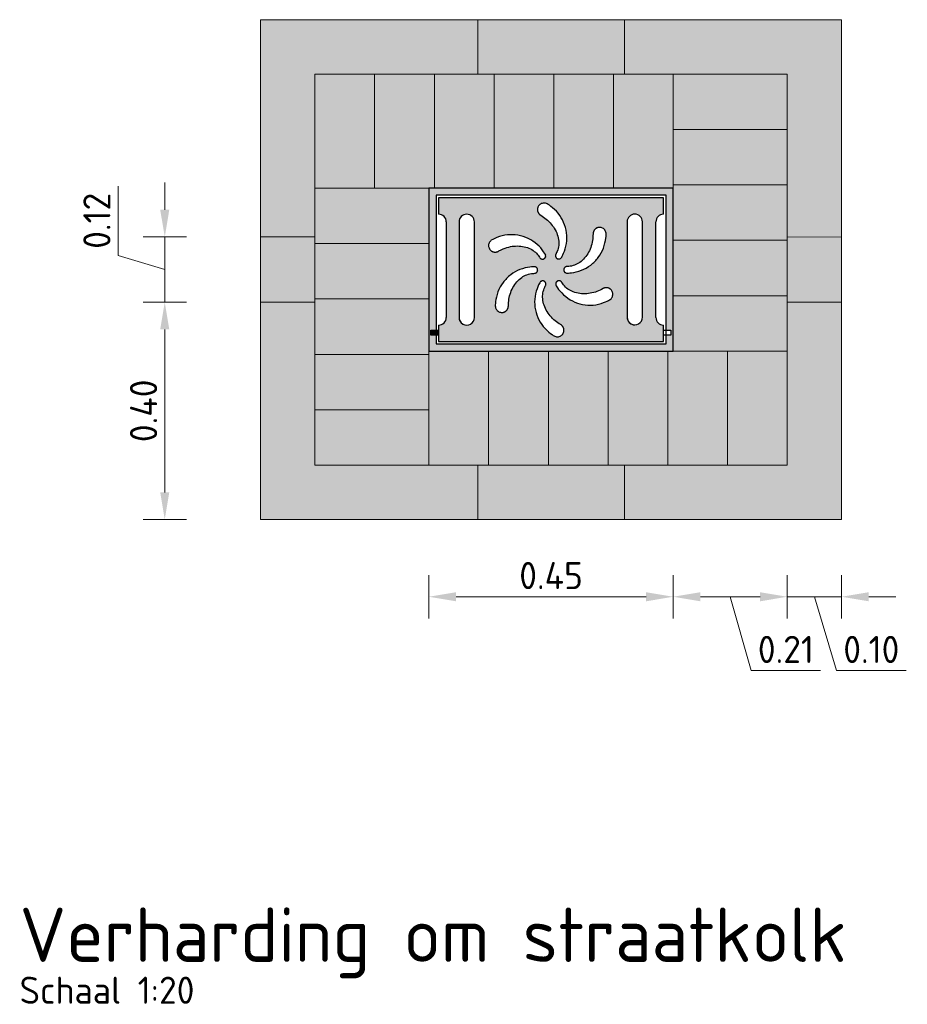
# Model space of a CAD drawing. Header units: metres. Extents: x 207669 to 209690, y 476021 to 477293.
# Tile 39 of 49: x 209330.7 to 209332.33, y 476336.08 to 476337.89. Entities that reach past the tile are written whole.
import ezdxf

# ---------------------------------------------------------------- set-up
doc = ezdxf.new("R2010")
doc.units = ezdxf.units.M
doc.linetypes.add('VH-OPSLUITBAND_100X200', pattern=[16, 8, -2, 4, -2])
doc.layers.get('0').update_dxf_attribs({"linetype": 'CONTINUOUS'})
doc.layers.get('defpoints').update_dxf_attribs({"color": 30, "linetype": 'CONTINUOUS'})
for name, color, linetype, lineweight, true_color in [('N-WE-RI-HWA_KOLK-SD', 7, 'CONTINUOUS', 25, 0x323232), ('N-WE-VH-KANTOPSLUITING_OPSLUITBAND_100X200-AD', 7, 'VH-OPSLUITBAND_100X200', 35, 0x999999), ('N-WE-VH-VERHARDING-BSS-AD', 7, 'CONTINUOUS', 5, 0x8c8c8c)]:
    doc.layers.add(name, color=color, linetype=linetype, lineweight=lineweight, true_color=true_color)
for name, color, linetype, lineweight in [('N-WE-RI-HWA_RIOOLPUT-GD', 7, 'CONTINUOUS', 25), ('N-WE-VH-KANTVERHARDING-GD', 60, 'CONTINUOUS', 9), ('N-WE-VH-M', 7, 'CONTINUOUS', 18), ('N-WE-VH-T25', 7, 'CONTINUOUS', 25), ('N-WE-VH-T50', 4, 'CONTINUOUS', 50)]:
    doc.layers.add(name, color=color, linetype=linetype, lineweight=lineweight)
doc.styles.add('NLCS-ISO', font='NLCS-ISO.ttf')
doc.styles.add('NLCS-ISO-M250-T25', font='NLCS-ISO.ttf')
doc.dimstyles.new('NLCS-M20-T25-PIJL-X_L2_H1', dxfattribs={"dimscale": 0.02, "dimtxt": 2.5, "dimasz": 2.5, "dimexe": 2, "dimexo": 2, "dimgap": 0.7, "dimtad": 1, "dimdec": 3, "dimzin": 0, "dimdsep": 46, "dimtxsty": 'NLCS-ISO-M250-T25', "dimcen": 0, "dimdle": 2, "dimclrd": 256, "dimclre": 256, "dimclrt": 256, "dimadec": 1, "dimazin": 0, "dimtfac": 1, "dimtdec": 3, "dimtofl": 0, "dimtmove": 1, "dimatfit": 0, "dimfxl": 2, "dimfxlon": 1, "dimtfillclr": 254, "dimtolj": 1, "dimtzin": 0, "dimlwd": 18, "dimlwe": 18, "dimarcsym": 0})
pattern_1 = [(30, (0.00382, 0.02914), (-0.1, 0.173205), []), (150, (0.00382, 0.02914), (-0.1, -0.173205), [])]

# ---------------------------------------------------------------- blocks, each defined once
blk = doc.blocks.new('*D47')
at = {"layer": 'defpoints', "color": 0, "transparency": 16777216}
for p in [(209331.4524, 476337.2779), (209331.9024, 476337.2779), (209331.9024, 476336.8258)]:
    blk.add_point(p, dxfattribs=at)
at = {"layer": 'N-WE-VH-M', "linetype": 'Continuous', "lineweight": 18, "transparency": 16777216}
for p, q in [((209331.4524, 476336.8658), (209331.4524, 476336.7858)), ((209331.9024, 476336.8658), (209331.9024, 476336.7858)), ((209331.5024, 476336.8258), (209331.8524, 476336.8258))]:
    blk.add_line(p, q, dxfattribs=at)
at = {"layer": 'N-WE-VH-M', "transparency": 16777216}
for points in [[(209331.5024, 476336.8341), (209331.5024, 476336.8174), (209331.4524, 476336.8258)], [(209331.8524, 476336.8341), (209331.8524, 476336.8174), (209331.9024, 476336.8258)]]:
    blk.add_solid(points, dxfattribs=at)
at = {"layer": 'N-WE-VH-M', "transparency": 16777216, "insert": (209331.6774, 476336.8648), "char_height": 0.05, "attachment_point": 5, "style": 'NLCS-ISO-M250-T25'}
blk.add_mtext('\\A1;0.45', dxfattribs=at)
blk = doc.blocks.new('*D48')
at = {"layer": 'defpoints', "color": 0, "transparency": 16777216}
for p in [(209331.9024, 476337.2779), (209332.1124, 476337.2779), (209332.1124, 476336.8258)]:
    blk.add_point(p, dxfattribs=at)
at = {"layer": 'N-WE-VH-M', "linetype": 'Continuous', "lineweight": 18, "transparency": 16777216}
for p, q in [((209331.9024, 476336.8658), (209331.9024, 476336.7858)), ((209332.1124, 476336.8658), (209332.1124, 476336.7858)), ((209331.9524, 476336.8258), (209332.0624, 476336.8258)), ((209332.0074, 476336.8258), (209332.0458, 476336.6898)), ((209332.0458, 476336.6898), (209332.1738, 476336.6898))]:
    blk.add_line(p, q, dxfattribs=at)
at = {"layer": 'N-WE-VH-M', "transparency": 16777216}
for points in [[(209331.9524, 476336.8341), (209331.9524, 476336.8174), (209331.9024, 476336.8258)], [(209332.0624, 476336.8341), (209332.0624, 476336.8174), (209332.1124, 476336.8258)]]:
    blk.add_solid(points, dxfattribs=at)
at = {"layer": 'N-WE-VH-M', "transparency": 16777216, "insert": (209332.1098, 476336.7288), "char_height": 0.05, "attachment_point": 5, "style": 'NLCS-ISO-M250-T25'}
blk.add_mtext('\\A1;0.21', dxfattribs=at)
blk = doc.blocks.new('*D49')
at = {"layer": 'defpoints', "color": 0, "transparency": 16777216}
for p in [(209331.2424, 476337.488), (209330.9659, 476337.368), (209331.2424, 476337.368)]:
    blk.add_point(p, dxfattribs=at)
at = {"layer": 'N-WE-VH-M', "linetype": 'Continuous', "lineweight": 18, "transparency": 16777216}
for p, q in [((209330.9659, 476337.538), (209330.9659, 476337.588)), ((209330.8799, 476337.4538), (209330.8799, 476337.5818)), ((209331.0059, 476337.488), (209330.9259, 476337.488)), ((209330.9659, 476337.488), (209330.9659, 476337.368)), ((209330.9659, 476337.428), (209330.8799, 476337.4538)), ((209331.0059, 476337.368), (209330.9259, 476337.368)), ((209330.9659, 476337.318), (209330.9659, 476337.268))]:
    blk.add_line(p, q, dxfattribs=at)
at = {"layer": 'N-WE-VH-M', "transparency": 16777216}
for points in [[(209330.9575, 476337.538), (209330.9742, 476337.538), (209330.9659, 476337.488)], [(209330.9575, 476337.318), (209330.9742, 476337.318), (209330.9659, 476337.368)]]:
    blk.add_solid(points, dxfattribs=at)
at = {"layer": 'N-WE-VH-M', "transparency": 16777216, "insert": (209330.8409, 476337.5178), "char_height": 0.05, "attachment_point": 5, "rotation": 90, "style": 'NLCS-ISO-M250-T25'}
blk.add_mtext('\\A1;0.12', dxfattribs=at)
blk = doc.blocks.new('*D50')
at = {"layer": 'defpoints', "color": 0, "transparency": 16777216}
for p in [(209331.2424, 476337.368), (209330.9659, 476336.9679), (209331.2424, 476336.9679)]:
    blk.add_point(p, dxfattribs=at)
at = {"layer": 'N-WE-VH-M', "linetype": 'Continuous', "lineweight": 18, "transparency": 16777216}
for p, q in [((209331.0059, 476337.368), (209330.9259, 476337.368)), ((209330.9659, 476337.318), (209330.9659, 476337.0179)), ((209331.0059, 476336.9679), (209330.9259, 476336.9679))]:
    blk.add_line(p, q, dxfattribs=at)
at = {"layer": 'N-WE-VH-M', "transparency": 16777216}
for points in [[(209330.9575, 476337.318), (209330.9742, 476337.318), (209330.9659, 476337.368)], [(209330.9575, 476337.0179), (209330.9742, 476337.0179), (209330.9659, 476336.9679)]]:
    blk.add_solid(points, dxfattribs=at)
at = {"layer": 'N-WE-VH-M', "transparency": 16777216, "insert": (209330.9269, 476337.168), "char_height": 0.05, "attachment_point": 5, "rotation": 90, "style": 'NLCS-ISO-M250-T25'}
blk.add_mtext('\\A1;0.40', dxfattribs=at)
blk = doc.blocks.new('*D51')
at = {"layer": 'defpoints', "color": 0, "transparency": 16777216}
for p in [(209332.1124, 476337.0679), (209332.2124, 476337.0679), (209332.2124, 476336.8258)]:
    blk.add_point(p, dxfattribs=at)
at = {"layer": 'N-WE-VH-M', "linetype": 'Continuous', "lineweight": 18, "transparency": 16777216}
for p, q in [((209332.1124, 476336.8658), (209332.1124, 476336.7858)), ((209332.2124, 476336.8658), (209332.2124, 476336.7858)), ((209332.0624, 476336.8258), (209332.0124, 476336.8258)), ((209332.1124, 476336.8258), (209332.2124, 476336.8258)), ((209332.1624, 476336.8258), (209332.2032, 476336.6898)), ((209332.2624, 476336.8258), (209332.3124, 476336.8258)), ((209332.2032, 476336.6898), (209332.3312, 476336.6898))]:
    blk.add_line(p, q, dxfattribs=at)
at = {"layer": 'N-WE-VH-M', "transparency": 16777216}
for points in [[(209332.0624, 476336.8341), (209332.0624, 476336.8174), (209332.1124, 476336.8258)], [(209332.2624, 476336.8341), (209332.2624, 476336.8174), (209332.2124, 476336.8258)]]:
    blk.add_solid(points, dxfattribs=at)
at = {"layer": 'N-WE-VH-M', "transparency": 16777216, "insert": (209332.2672, 476336.7288), "char_height": 0.05, "attachment_point": 5, "style": 'NLCS-ISO-M250-T25'}
blk.add_mtext('\\A1;0.10', dxfattribs=at)
blk = doc.blocks.new('A$C5bc4f0b4')
h = blk.add_hatch(color=256)
h.dxf.hatch_style = 1
h.paths.add_polyline_path([(0.45, 0.3), (0, 0.3), (0, 0.15), (0, 0), (0.45, 0), (0.45, 0.15)])
h.paths.add_polyline_path([(0.4368, 0.2869), (0.4368, 0.15), (0.4368, 0.0387), (0.4455, 0.0387), (0.4455, 0.0291), (0.4368, 0.0291), (0.4368, 0.0132), (0.0132, 0.0132), (0.0132, 0.0291), (0.0038, 0.0291), (0.0038, 0.0387), (0.0132, 0.0387), (0.0132, 0.15), (0.0132, 0.2869)], flags=16)
h.paths.add_polyline_path([(0.4321, 0.2821), (0.4321, 0.252, 0.414214), (0.418, 0.2379), (0.418, 0.15), (0.418, 0.0621, 0.414214), (0.4321, 0.048), (0.4321, 0.0179), (0.402, 0.0179), (0.0179, 0.0179), (0.0179, 0.048, 0.414214), (0.032, 0.0621), (0.032, 0.15), (0.032, 0.2379, 0.414214), (0.0179, 0.252), (0.0179, 0.2821)], flags=0)
edge = h.paths.add_edge_path(flags=0)
edge.add_spline(control_points=[(0.2015, 0.2665), (0.2075, 0.2769), (0.2179, 0.2709)], knot_values=[1.570796, 1.570796, 1.570796, 3.141593, 3.141593, 3.141593], weights=[1, 0.707107, 1], degree=2, periodic=0)
edge.add_spline(control_points=[(0.2179, 0.2709), (0.2803, 0.2349), (0.2443, 0.1726)], knot_values=[3.141593, 3.141593, 3.141593, 4.712389, 4.712389, 4.712389], weights=[1, 0.707107, 1], degree=2, periodic=0)
edge.add_spline(control_points=[(0.2443, 0.1726), (0.2425, 0.1696), (0.2391, 0.1696)], knot_values=[4.712389, 4.712389, 4.712389, 5.759587, 5.759587, 5.759587], weights=[1, 0.866025, 1], degree=2, periodic=0)
edge.add_spline(control_points=[(0.2391, 0.1696), (0.2356, 0.1696), (0.2339, 0.1726)], knot_values=[5.759587, 5.759587, 5.759587, 6.806784, 6.806784, 6.806784], weights=[1, 0.866025, 1], degree=2, periodic=0)
edge.add_spline(control_points=[(0.2339, 0.1726), (0.2321, 0.1756), (0.2339, 0.1786)], knot_values=[6.806784, 6.806784, 6.806784, 7.853982, 7.853982, 7.853982], weights=[1, 0.866025, 1], degree=2, periodic=0)
edge.add_spline(control_points=[(0.2339, 0.1786), (0.2579, 0.2201), (0.2059, 0.2501)], knot_values=[7.853982, 7.853982, 7.853982, 9.424778, 9.424778, 9.424778], weights=[1, 0.707107, 1], degree=2, periodic=0)
edge.add_spline(control_points=[(0.2059, 0.2501), (0.1955, 0.2561), (0.2015, 0.2665)], knot_values=[0, 0, 0, 1.570796, 1.570796, 1.570796], weights=[1, 0.707107, 1], degree=2, periodic=0)
edge = h.paths.add_edge_path(flags=0)
edge.add_spline(control_points=[(0.1159, 0.2046), (0.1783, 0.2406), (0.2143, 0.1783)], knot_values=[6.806784, 6.806784, 6.806784, 8.37758, 8.37758, 8.37758], weights=[1, 0.707107, 1], degree=2, periodic=0)
edge.add_spline(control_points=[(0.2143, 0.1783), (0.216, 0.1753), (0.2143, 0.1723)], knot_values=[8.37758, 8.37758, 8.37758, 9.424778, 9.424778, 9.424778], weights=[1, 0.866025, 1], degree=2, periodic=0)
edge.add_spline(control_points=[(0.2143, 0.1723), (0.2125, 0.1693), (0.2091, 0.1693)], knot_values=[0, 0, 0, 1.047198, 1.047198, 1.047198], weights=[1, 0.866025, 1], degree=2, periodic=0)
edge.add_spline(control_points=[(0.2091, 0.1693), (0.2056, 0.1693), (0.2039, 0.1723)], knot_values=[1.047198, 1.047198, 1.047198, 2.094395, 2.094395, 2.094395], weights=[1, 0.866025, 1], degree=2, periodic=0)
edge.add_spline(control_points=[(0.2039, 0.1723), (0.1799, 0.2139), (0.1279, 0.1839)], knot_values=[2.094395, 2.094395, 2.094395, 3.665191, 3.665191, 3.665191], weights=[1, 0.707107, 1], degree=2, periodic=0)
edge.add_spline(control_points=[(0.1279, 0.1839), (0.1175, 0.1779), (0.1115, 0.1883)], knot_values=[3.665191, 3.665191, 3.665191, 5.235988, 5.235988, 5.235988], weights=[1, 0.707107, 1], degree=2, periodic=0)
edge.add_spline(control_points=[(0.1115, 0.1883), (0.1055, 0.1986), (0.1159, 0.2046)], knot_values=[5.235988, 5.235988, 5.235988, 6.806784, 6.806784, 6.806784], weights=[1, 0.707107, 1], degree=2, periodic=0)
h.paths.add_polyline_path([(0.0838, 0.2379), (0.0838, 0.15), (0.0838, 0.0621, -1), (0.0555, 0.0621), (0.0555, 0.15), (0.0555, 0.2379, -0.414214), (0.0696, 0.252, -0.414214)], flags=0)
edge = h.paths.add_edge_path(flags=0)
edge.add_spline(control_points=[(0.3023, 0.2157), (0.3023, 0.2277), (0.3143, 0.2277)], knot_values=[0, 0, 0, 1.570796, 1.570796, 1.570796], weights=[1, 0.707107, 1], degree=2, periodic=0)
edge.add_spline(control_points=[(0.3143, 0.2277), (0.3263, 0.2277), (0.3263, 0.2157)], knot_values=[1.570796, 1.570796, 1.570796, 3.141593, 3.141593, 3.141593], weights=[1, 0.707107, 1], degree=2, periodic=0)
edge.add_spline(control_points=[(0.3263, 0.2157), (0.3263, 0.1437), (0.2543, 0.1437)], knot_values=[3.141593, 3.141593, 3.141593, 4.712389, 4.712389, 4.712389], weights=[1, 0.707107, 1], degree=2, periodic=0)
edge.add_spline(control_points=[(0.2543, 0.1437), (0.2508, 0.1437), (0.2491, 0.1467)], knot_values=[4.712389, 4.712389, 4.712389, 5.759587, 5.759587, 5.759587], weights=[1, 0.866025, 1], degree=2, periodic=0)
edge.add_spline(control_points=[(0.2491, 0.1467), (0.2474, 0.1497), (0.2491, 0.1527)], knot_values=[5.759587, 5.759587, 5.759587, 6.806784, 6.806784, 6.806784], weights=[1, 0.866025, 1], degree=2, periodic=0)
edge.add_spline(control_points=[(0.2491, 0.1527), (0.2508, 0.1557), (0.2543, 0.1557)], knot_values=[6.806784, 6.806784, 6.806784, 7.853982, 7.853982, 7.853982], weights=[1, 0.866025, 1], degree=2, periodic=0)
edge.add_spline(control_points=[(0.2543, 0.1557), (0.3023, 0.1557), (0.3023, 0.2157)], knot_values=[7.853982, 7.853982, 7.853982, 9.424778, 9.424778, 9.424778], weights=[1, 0.707107, 1], degree=2, periodic=0)
edge = h.paths.add_edge_path(flags=0)
edge.add_spline(control_points=[(0.1943, 0.1552), (0.1978, 0.1552), (0.1995, 0.1522)], knot_values=[4.712389, 4.712389, 4.712389, 5.759587, 5.759587, 5.759587], weights=[1, 0.866025, 1], degree=2, periodic=0)
edge.add_spline(control_points=[(0.1995, 0.1522), (0.2012, 0.1492), (0.1995, 0.1462)], knot_values=[5.759587, 5.759587, 5.759587, 6.806784, 6.806784, 6.806784], weights=[1, 0.866025, 1], degree=2, periodic=0)
edge.add_spline(control_points=[(0.1995, 0.1462), (0.1978, 0.1432), (0.1943, 0.1432)], knot_values=[6.806784, 6.806784, 6.806784, 7.853982, 7.853982, 7.853982], weights=[1, 0.866025, 1], degree=2, periodic=0)
edge.add_spline(control_points=[(0.1943, 0.1432), (0.1463, 0.1432), (0.1463, 0.0832)], knot_values=[7.853982, 7.853982, 7.853982, 9.424778, 9.424778, 9.424778], weights=[1, 0.707107, 1], degree=2, periodic=0)
edge.add_spline(control_points=[(0.1463, 0.0832), (0.1463, 0.0712), (0.1343, 0.0712)], knot_values=[0, 0, 0, 1.570796, 1.570796, 1.570796], weights=[1, 0.707107, 1], degree=2, periodic=0)
edge.add_spline(control_points=[(0.1343, 0.0712), (0.1223, 0.0712), (0.1223, 0.0832)], knot_values=[1.570796, 1.570796, 1.570796, 3.141593, 3.141593, 3.141593], weights=[1, 0.707107, 1], degree=2, periodic=0)
edge.add_spline(control_points=[(0.1223, 0.0832), (0.1223, 0.1552), (0.1943, 0.1552)], knot_values=[3.141593, 3.141593, 3.141593, 4.712389, 4.712389, 4.712389], weights=[1, 0.707107, 1], degree=2, periodic=0)
edge = h.paths.add_edge_path(flags=0)
edge.add_spline(control_points=[(0.2095, 0.1293), (0.213, 0.1293), (0.2147, 0.1263)], knot_values=[5.759587, 5.759587, 5.759587, 6.806784, 6.806784, 6.806784], weights=[1, 0.866025, 1], degree=2, periodic=0)
edge.add_spline(control_points=[(0.2147, 0.1263), (0.2165, 0.1233), (0.2147, 0.1203)], knot_values=[6.806784, 6.806784, 6.806784, 7.853982, 7.853982, 7.853982], weights=[1, 0.866025, 1], degree=2, periodic=0)
edge.add_spline(control_points=[(0.2147, 0.1203), (0.1907, 0.0788), (0.2427, 0.0488)], knot_values=[7.853982, 7.853982, 7.853982, 9.424778, 9.424778, 9.424778], weights=[1, 0.707107, 1], degree=2, periodic=0)
edge.add_spline(control_points=[(0.2427, 0.0488), (0.2531, 0.0428), (0.2471, 0.0324)], knot_values=[0, 0, 0, 1.570796, 1.570796, 1.570796], weights=[1, 0.707107, 1], degree=2, periodic=0)
edge.add_spline(control_points=[(0.2471, 0.0324), (0.2411, 0.022), (0.2307, 0.028)], knot_values=[1.570796, 1.570796, 1.570796, 3.141593, 3.141593, 3.141593], weights=[1, 0.707107, 1], degree=2, periodic=0)
edge.add_spline(control_points=[(0.2307, 0.028), (0.1684, 0.064), (0.2044, 0.1263)], knot_values=[3.141593, 3.141593, 3.141593, 4.712389, 4.712389, 4.712389], weights=[1, 0.707107, 1], degree=2, periodic=0)
edge.add_spline(control_points=[(0.2044, 0.1263), (0.2061, 0.1293), (0.2095, 0.1293)], knot_values=[4.712389, 4.712389, 4.712389, 5.759587, 5.759587, 5.759587], weights=[1, 0.866025, 1], degree=2, periodic=0)
edge = h.paths.add_edge_path(flags=0)
edge.add_spline(control_points=[(0.2343, 0.1266), (0.2361, 0.1296), (0.2395, 0.1296)], knot_values=[5.759587, 5.759587, 5.759587, 6.806784, 6.806784, 6.806784], weights=[1, 0.866025, 1], degree=2, periodic=0)
edge.add_spline(control_points=[(0.2395, 0.1296), (0.243, 0.1296), (0.2447, 0.1266)], knot_values=[6.806784, 6.806784, 6.806784, 7.853982, 7.853982, 7.853982], weights=[1, 0.866025, 1], degree=2, periodic=0)
edge.add_spline(control_points=[(0.2447, 0.1266), (0.2687, 0.0851), (0.3207, 0.1151)], knot_values=[7.853982, 7.853982, 7.853982, 9.424778, 9.424778, 9.424778], weights=[1, 0.707107, 1], degree=2, periodic=0)
edge.add_spline(control_points=[(0.3207, 0.1151), (0.3311, 0.1211), (0.3371, 0.1107)], knot_values=[0, 0, 0, 1.570796, 1.570796, 1.570796], weights=[1, 0.707107, 1], degree=2, periodic=0)
edge.add_spline(control_points=[(0.3371, 0.1107), (0.3431, 0.1003), (0.3327, 0.0943)], knot_values=[1.570796, 1.570796, 1.570796, 3.141593, 3.141593, 3.141593], weights=[1, 0.707107, 1], degree=2, periodic=0)
edge.add_spline(control_points=[(0.3327, 0.0943), (0.2703, 0.0583), (0.2343, 0.1206)], knot_values=[3.141593, 3.141593, 3.141593, 4.712389, 4.712389, 4.712389], weights=[1, 0.707107, 1], degree=2, periodic=0)
edge.add_spline(control_points=[(0.2343, 0.1206), (0.2326, 0.1236), (0.2343, 0.1266)], knot_values=[4.712389, 4.712389, 4.712389, 5.759587, 5.759587, 5.759587], weights=[1, 0.866025, 1], degree=2, periodic=0)
h.paths.add_polyline_path([(0.3791, 0.2523, -0.414214), (0.3932, 0.2381), (0.3932, 0.15), (0.3932, 0.0624, -1), (0.365, 0.0624), (0.365, 0.15), (0.365, 0.2381, -0.414214)], flags=0)
h = blk.add_hatch(color=256)
h.dxf.hatch_style = 1
h.paths.add_polyline_path([(0.365, 0.1014), (0.365, 0.15), (0.365, 0.2381, -0.414214), (0.3791, 0.2523, -0.414214), (0.3932, 0.2381), (0.3932, 0.15), (0.3932, 0.0624, -1), (0.365, 0.0624), (0.365, 0.0179), (0.402, 0.0179), (0.4321, 0.0179), (0.4321, 0.048, -0.414214), (0.418, 0.0621), (0.418, 0.15), (0.418, 0.2379, -0.414214), (0.4321, 0.252), (0.4321, 0.2821), (0.0179, 0.2821), (0.0179, 0.252, -0.414214), (0.032, 0.2379), (0.032, 0.15), (0.032, 0.0621, -0.414214), (0.0179, 0.048), (0.0179, 0.0179), (0.365, 0.0179)])
edge = h.paths.add_edge_path(flags=16)
edge.add_spline(control_points=[(0.3327, 0.0943), (0.2703, 0.0583), (0.2343, 0.1206)], knot_values=[3.141593, 3.141593, 3.141593, 4.712389, 4.712389, 4.712389], weights=[1, 0.707107, 1], degree=2, periodic=0)
edge.add_spline(control_points=[(0.2343, 0.1206), (0.2326, 0.1236), (0.2343, 0.1266)], knot_values=[4.712389, 4.712389, 4.712389, 5.759587, 5.759587, 5.759587], weights=[1, 0.866025, 1], degree=2, periodic=0)
edge.add_spline(control_points=[(0.2343, 0.1266), (0.2361, 0.1296), (0.2395, 0.1296)], knot_values=[5.759587, 5.759587, 5.759587, 6.806784, 6.806784, 6.806784], weights=[1, 0.866025, 1], degree=2, periodic=0)
edge.add_spline(control_points=[(0.2395, 0.1296), (0.243, 0.1296), (0.2447, 0.1266)], knot_values=[6.806784, 6.806784, 6.806784, 7.853982, 7.853982, 7.853982], weights=[1, 0.866025, 1], degree=2, periodic=0)
edge.add_spline(control_points=[(0.2447, 0.1266), (0.2687, 0.0851), (0.3207, 0.1151)], knot_values=[7.853982, 7.853982, 7.853982, 9.424778, 9.424778, 9.424778], weights=[1, 0.707107, 1], degree=2, periodic=0)
edge.add_spline(control_points=[(0.3207, 0.1151), (0.3311, 0.1211), (0.3371, 0.1107)], knot_values=[0, 0, 0, 1.570796, 1.570796, 1.570796], weights=[1, 0.707107, 1], degree=2, periodic=0)
edge.add_spline(control_points=[(0.3371, 0.1107), (0.3431, 0.1003), (0.3327, 0.0943)], knot_values=[1.570796, 1.570796, 1.570796, 3.141593, 3.141593, 3.141593], weights=[1, 0.707107, 1], degree=2, periodic=0)
edge = h.paths.add_edge_path(flags=16)
edge.add_spline(control_points=[(0.2427, 0.0488), (0.2531, 0.0428), (0.2471, 0.0324)], knot_values=[0, 0, 0, 1.570796, 1.570796, 1.570796], weights=[1, 0.707107, 1], degree=2, periodic=0)
edge.add_spline(control_points=[(0.2471, 0.0324), (0.2411, 0.022), (0.2307, 0.028)], knot_values=[1.570796, 1.570796, 1.570796, 3.141593, 3.141593, 3.141593], weights=[1, 0.707107, 1], degree=2, periodic=0)
edge.add_spline(control_points=[(0.2307, 0.028), (0.1684, 0.064), (0.2044, 0.1263)], knot_values=[3.141593, 3.141593, 3.141593, 4.712389, 4.712389, 4.712389], weights=[1, 0.707107, 1], degree=2, periodic=0)
edge.add_spline(control_points=[(0.2044, 0.1263), (0.2061, 0.1293), (0.2095, 0.1293)], knot_values=[4.712389, 4.712389, 4.712389, 5.759587, 5.759587, 5.759587], weights=[1, 0.866025, 1], degree=2, periodic=0)
edge.add_spline(control_points=[(0.2095, 0.1293), (0.213, 0.1293), (0.2147, 0.1263)], knot_values=[5.759587, 5.759587, 5.759587, 6.806784, 6.806784, 6.806784], weights=[1, 0.866025, 1], degree=2, periodic=0)
edge.add_spline(control_points=[(0.2147, 0.1263), (0.2165, 0.1233), (0.2147, 0.1203)], knot_values=[6.806784, 6.806784, 6.806784, 7.853982, 7.853982, 7.853982], weights=[1, 0.866025, 1], degree=2, periodic=0)
edge.add_spline(control_points=[(0.2147, 0.1203), (0.1907, 0.0788), (0.2427, 0.0488)], knot_values=[7.853982, 7.853982, 7.853982, 9.424778, 9.424778, 9.424778], weights=[1, 0.707107, 1], degree=2, periodic=0)
edge = h.paths.add_edge_path(flags=16)
edge.add_spline(control_points=[(0.3263, 0.2157), (0.3263, 0.1437), (0.2543, 0.1437)], knot_values=[3.141593, 3.141593, 3.141593, 4.712389, 4.712389, 4.712389], weights=[1, 0.707107, 1], degree=2, periodic=0)
edge.add_spline(control_points=[(0.2543, 0.1437), (0.2508, 0.1437), (0.2491, 0.1467)], knot_values=[4.712389, 4.712389, 4.712389, 5.759587, 5.759587, 5.759587], weights=[1, 0.866025, 1], degree=2, periodic=0)
edge.add_spline(control_points=[(0.2491, 0.1467), (0.2474, 0.1497), (0.2491, 0.1527)], knot_values=[5.759587, 5.759587, 5.759587, 6.806784, 6.806784, 6.806784], weights=[1, 0.866025, 1], degree=2, periodic=0)
edge.add_spline(control_points=[(0.2491, 0.1527), (0.2508, 0.1557), (0.2543, 0.1557)], knot_values=[6.806784, 6.806784, 6.806784, 7.853982, 7.853982, 7.853982], weights=[1, 0.866025, 1], degree=2, periodic=0)
edge.add_spline(control_points=[(0.2543, 0.1557), (0.3023, 0.1557), (0.3023, 0.2157)], knot_values=[7.853982, 7.853982, 7.853982, 9.424778, 9.424778, 9.424778], weights=[1, 0.707107, 1], degree=2, periodic=0)
edge.add_spline(control_points=[(0.3023, 0.2157), (0.3023, 0.2277), (0.3143, 0.2277)], knot_values=[0, 0, 0, 1.570796, 1.570796, 1.570796], weights=[1, 0.707107, 1], degree=2, periodic=0)
edge.add_spline(control_points=[(0.3143, 0.2277), (0.3263, 0.2277), (0.3263, 0.2157)], knot_values=[1.570796, 1.570796, 1.570796, 3.141593, 3.141593, 3.141593], weights=[1, 0.707107, 1], degree=2, periodic=0)
edge = h.paths.add_edge_path(flags=16)
edge.add_spline(control_points=[(0.2443, 0.1726), (0.2425, 0.1696), (0.2391, 0.1696)], knot_values=[4.712389, 4.712389, 4.712389, 5.759587, 5.759587, 5.759587], weights=[1, 0.866025, 1], degree=2, periodic=0)
edge.add_spline(control_points=[(0.2391, 0.1696), (0.2356, 0.1696), (0.2339, 0.1726)], knot_values=[5.759587, 5.759587, 5.759587, 6.806784, 6.806784, 6.806784], weights=[1, 0.866025, 1], degree=2, periodic=0)
edge.add_spline(control_points=[(0.2339, 0.1726), (0.2321, 0.1756), (0.2339, 0.1786)], knot_values=[6.806784, 6.806784, 6.806784, 7.853982, 7.853982, 7.853982], weights=[1, 0.866025, 1], degree=2, periodic=0)
edge.add_spline(control_points=[(0.2339, 0.1786), (0.2579, 0.2201), (0.2059, 0.2501)], knot_values=[7.853982, 7.853982, 7.853982, 9.424778, 9.424778, 9.424778], weights=[1, 0.707107, 1], degree=2, periodic=0)
edge.add_spline(control_points=[(0.2059, 0.2501), (0.1955, 0.2561), (0.2015, 0.2665)], knot_values=[0, 0, 0, 1.570796, 1.570796, 1.570796], weights=[1, 0.707107, 1], degree=2, periodic=0)
edge.add_spline(control_points=[(0.2015, 0.2665), (0.2075, 0.2769), (0.2179, 0.2709)], knot_values=[1.570796, 1.570796, 1.570796, 3.141593, 3.141593, 3.141593], weights=[1, 0.707107, 1], degree=2, periodic=0)
edge.add_spline(control_points=[(0.2179, 0.2709), (0.2803, 0.2349), (0.2443, 0.1726)], knot_values=[3.141593, 3.141593, 3.141593, 4.712389, 4.712389, 4.712389], weights=[1, 0.707107, 1], degree=2, periodic=0)
edge = h.paths.add_edge_path(flags=16)
edge.add_spline(control_points=[(0.1995, 0.1462), (0.1978, 0.1432), (0.1943, 0.1432)], knot_values=[6.806784, 6.806784, 6.806784, 7.853982, 7.853982, 7.853982], weights=[1, 0.866025, 1], degree=2, periodic=0)
edge.add_spline(control_points=[(0.1943, 0.1432), (0.1463, 0.1432), (0.1463, 0.0832)], knot_values=[7.853982, 7.853982, 7.853982, 9.424778, 9.424778, 9.424778], weights=[1, 0.707107, 1], degree=2, periodic=0)
edge.add_spline(control_points=[(0.1463, 0.0832), (0.1463, 0.0712), (0.1343, 0.0712)], knot_values=[0, 0, 0, 1.570796, 1.570796, 1.570796], weights=[1, 0.707107, 1], degree=2, periodic=0)
edge.add_spline(control_points=[(0.1343, 0.0712), (0.1223, 0.0712), (0.1223, 0.0832)], knot_values=[1.570796, 1.570796, 1.570796, 3.141593, 3.141593, 3.141593], weights=[1, 0.707107, 1], degree=2, periodic=0)
edge.add_spline(control_points=[(0.1223, 0.0832), (0.1223, 0.1552), (0.1943, 0.1552)], knot_values=[3.141593, 3.141593, 3.141593, 4.712389, 4.712389, 4.712389], weights=[1, 0.707107, 1], degree=2, periodic=0)
edge.add_spline(control_points=[(0.1943, 0.1552), (0.1978, 0.1552), (0.1995, 0.1522)], knot_values=[4.712389, 4.712389, 4.712389, 5.759587, 5.759587, 5.759587], weights=[1, 0.866025, 1], degree=2, periodic=0)
edge.add_spline(control_points=[(0.1995, 0.1522), (0.2012, 0.1492), (0.1995, 0.1462)], knot_values=[5.759587, 5.759587, 5.759587, 6.806784, 6.806784, 6.806784], weights=[1, 0.866025, 1], degree=2, periodic=0)
edge = h.paths.add_edge_path(flags=16)
edge.add_spline(control_points=[(0.2143, 0.1723), (0.2125, 0.1693), (0.2091, 0.1693)], knot_values=[0, 0, 0, 1.047198, 1.047198, 1.047198], weights=[1, 0.866025, 1], degree=2, periodic=0)
edge.add_spline(control_points=[(0.2091, 0.1693), (0.2056, 0.1693), (0.2039, 0.1723)], knot_values=[1.047198, 1.047198, 1.047198, 2.094395, 2.094395, 2.094395], weights=[1, 0.866025, 1], degree=2, periodic=0)
edge.add_spline(control_points=[(0.2039, 0.1723), (0.1799, 0.2139), (0.1279, 0.1839)], knot_values=[2.094395, 2.094395, 2.094395, 3.665191, 3.665191, 3.665191], weights=[1, 0.707107, 1], degree=2, periodic=0)
edge.add_spline(control_points=[(0.1279, 0.1839), (0.1175, 0.1779), (0.1115, 0.1883)], knot_values=[3.665191, 3.665191, 3.665191, 5.235988, 5.235988, 5.235988], weights=[1, 0.707107, 1], degree=2, periodic=0)
edge.add_spline(control_points=[(0.1115, 0.1883), (0.1055, 0.1986), (0.1159, 0.2046)], knot_values=[5.235988, 5.235988, 5.235988, 6.806784, 6.806784, 6.806784], weights=[1, 0.707107, 1], degree=2, periodic=0)
edge.add_spline(control_points=[(0.1159, 0.2046), (0.1783, 0.2406), (0.2143, 0.1783)], knot_values=[6.806784, 6.806784, 6.806784, 8.37758, 8.37758, 8.37758], weights=[1, 0.707107, 1], degree=2, periodic=0)
edge.add_spline(control_points=[(0.2143, 0.1783), (0.216, 0.1753), (0.2143, 0.1723)], knot_values=[8.37758, 8.37758, 8.37758, 9.424778, 9.424778, 9.424778], weights=[1, 0.866025, 1], degree=2, periodic=0)
h.paths.add_polyline_path([(0.0838, 0.0621, -1), (0.0555, 0.0621), (0.0555, 0.15), (0.0555, 0.2379, -0.414214), (0.0696, 0.252, -0.414214), (0.0838, 0.2379), (0.0838, 0.15)], flags=16)
h = blk.add_hatch(color=256)
h.dxf.hatch_style = 1
h.paths.add_polyline_path([(0.0132, 0.0387), (0.0038, 0.0387), (0.0038, 0.0291), (0.0132, 0.0291)])
h = blk.add_hatch(color=256)
h.dxf.hatch_style = 1
h.paths.add_polyline_path([(0.0179, 0.0387), (0.0132, 0.0387), (0.0132, 0.0291), (0.0179, 0.0291)])
h = blk.add_hatch()
h.set_pattern_fill('AKG-GRONDEIGENDOM_FINANCIEN-SO', color=256, scale=0.2, pattern_type=2)
h.set_pattern_definition(pattern_1)
h.paths.add_polyline_path([(0.4368, 0.0387), (0.4321, 0.0387), (0.4321, 0.0291), (0.4368, 0.0291)])
h = blk.add_hatch()
h.set_pattern_fill('AKG-GRONDEIGENDOM_FINANCIEN-SO', color=256, scale=0.2, pattern_type=2)
h.set_pattern_definition(pattern_1)
h.paths.add_polyline_path([(0.4455, 0.0387), (0.4368, 0.0387), (0.4368, 0.0291), (0.4455, 0.0291)])
at = {"layer": 'N-WE-RI-HWA_RIOOLPUT-GD'}
for p, q in [((0.45, 0.3), (0, 0.3)), ((0, 0.3), (0, 0.15)), ((0.45, 0.15), (0.45, 0.3)), ((0.4368, 0.2869), (0.0132, 0.2869)), ((0.0132, 0.2869), (0.0132, 0.15)), ((0.4321, 0.2821), (0.0179, 0.2821)), ((0.0179, 0.2821), (0.0179, 0.252)), ((0.4321, 0.252), (0.4321, 0.2821)), ((0.4368, 0.15), (0.4368, 0.2869)), ((0.0179, 0.252), (0.0179, 0.252)), ((0.032, 0.2379), (0.032, 0.15)), ((0.0555, 0.2379), (0.0555, 0.15)), ((0.0696, 0.252), (0.0696, 0.252)), ((0.0838, 0.15), (0.0838, 0.2379)), ((0.365, 0.2381), (0.365, 0.15)), ((0.3791, 0.2523), (0.3791, 0.2523)), ((0.3932, 0.15), (0.3932, 0.2381)), ((0.418, 0.15), (0.418, 0.2379)), ((0.4321, 0.252), (0.4321, 0.252)), ((0, 0.15), (0, 0)), ((0.0132, 0.15), (0.0132, 0.0132)), ((0.032, 0.15), (0.032, 0.0621)), ((0.0555, 0.15), (0.0555, 0.0621)), ((0.0838, 0.0621), (0.0838, 0.15)), ((0.365, 0.15), (0.365, 0.0624)), ((0.3932, 0.0624), (0.3932, 0.15)), ((0.418, 0.0621), (0.418, 0.15)), ((0.4368, 0.0132), (0.4368, 0.15)), ((0.45, 0), (0.45, 0.15)), ((0.0038, 0.0291), (0.0038, 0.0387)), ((0.0038, 0.0387), (0.0179, 0.0387)), ((0.0179, 0.048), (0.0179, 0.048)), ((0.0179, 0.048), (0.0179, 0.0179)), ((0.0696, 0.048), (0.0696, 0.048)), ((0.3791, 0.0482), (0.3791, 0.0482)), ((0.4321, 0.0179), (0.4321, 0.048)), ((0.4321, 0.048), (0.4321, 0.048)), ((0.4321, 0.0387), (0.4455, 0.0387)), ((0.4455, 0.0387), (0.4455, 0.0291)), ((0.0179, 0.0291), (0.0038, 0.0291)), ((0.4455, 0.0291), (0.4321, 0.0291)), ((0.0132, 0.0132), (0.4368, 0.0132)), ((0.0179, 0.0179), (0.402, 0.0179)), ((0.402, 0.0179), (0.4321, 0.0179)), ((0, 0), (0.45, 0))]:
    blk.add_line(p, q, dxfattribs=at)
for centre, start, end in [((0.0179, 0.2379), 0, 90), ((0.0696, 0.2379), 90, 180), ((0.0696, 0.2379), 0, 90), ((0.3791, 0.2381), 90, 180), ((0.3791, 0.2381), 0, 90), ((0.4321, 0.2379), 90, 180), ((0.0179, 0.0621), 270, 0), ((0.0696, 0.0621), 180, 270), ((0.0696, 0.0621), 180, 0.0001), ((0.3791, 0.0624), 180, 270), ((0.3791, 0.0624), 180, 0.0001), ((0.4321, 0.0621), 180, 270)]:
    blk.add_arc(centre, 0.0141, start, end, dxfattribs=at)
for points, weights, knots in [([(0.2059, 0.2501), (0.1955, 0.2561), (0.2015, 0.2665), (0.2075, 0.2769), (0.2179, 0.2709), (0.2803, 0.2349), (0.2443, 0.1726), (0.2425, 0.1696), (0.2391, 0.1696), (0.2356, 0.1696), (0.2339, 0.1726), (0.2321, 0.1756), (0.2339, 0.1786), (0.2579, 0.2201), (0.2059, 0.2501)], [1, 0.707106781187, 1, 0.707106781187, 1, 0.707106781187, 1, 0.866025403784, 1, 0.866025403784, 1, 0.866025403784, 1, 0.707106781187, 1], [0, 0, 0, 1.570796, 1.570796, 3.141593, 3.141593, 4.712389, 4.712389, 5.759587, 5.759587, 6.806784, 6.806784, 7.853982, 7.853982, 9.424778, 9.424778, 9.424778]), ([(0.3023, 0.2157), (0.3023, 0.2277), (0.3143, 0.2277), (0.3263, 0.2277), (0.3263, 0.2157), (0.3263, 0.1437), (0.2543, 0.1437), (0.2508, 0.1437), (0.2491, 0.1467), (0.2474, 0.1497), (0.2491, 0.1527), (0.2508, 0.1557), (0.2543, 0.1557), (0.3023, 0.1557), (0.3023, 0.2157)], [1, 0.707106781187, 1, 0.707106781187, 1, 0.707106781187, 1, 0.866025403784, 1, 0.866025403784, 1, 0.866025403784, 1, 0.707106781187, 1], [0, 0, 0, 1.570796, 1.570796, 3.141593, 3.141593, 4.712389, 4.712389, 5.759587, 5.759587, 6.806784, 6.806784, 7.853982, 7.853982, 9.424778, 9.424778, 9.424778]), ([(0.2143, 0.1723), (0.2125, 0.1693), (0.2091, 0.1693), (0.2056, 0.1693), (0.2039, 0.1723), (0.1799, 0.2139), (0.1279, 0.1839), (0.1175, 0.1779), (0.1115, 0.1883), (0.1055, 0.1986), (0.1159, 0.2046), (0.1783, 0.2406), (0.2143, 0.1783), (0.216, 0.1753), (0.2143, 0.1723)], [1, 0.866025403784, 1, 0.866025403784, 1, 0.707106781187, 1, 0.707106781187, 1, 0.707106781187, 1, 0.707106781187, 1, 0.866025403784, 1], [0, 0, 0, 1.047198, 1.047198, 2.094395, 2.094395, 3.665191, 3.665191, 5.235988, 5.235988, 6.806784, 6.806784, 8.37758, 8.37758, 9.424778, 9.424778, 9.424778]), ([(0.1463, 0.0832), (0.1463, 0.0712), (0.1343, 0.0712), (0.1223, 0.0712), (0.1223, 0.0832), (0.1223, 0.1552), (0.1943, 0.1552), (0.1978, 0.1552), (0.1995, 0.1522), (0.2012, 0.1492), (0.1995, 0.1462), (0.1978, 0.1432), (0.1943, 0.1432), (0.1463, 0.1432), (0.1463, 0.0832)], [1, 0.707106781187, 1, 0.707106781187, 1, 0.707106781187, 1, 0.866025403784, 1, 0.866025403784, 1, 0.866025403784, 1, 0.707106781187, 1], [0, 0, 0, 1.570796, 1.570796, 3.141593, 3.141593, 4.712389, 4.712389, 5.759587, 5.759587, 6.806784, 6.806784, 7.853982, 7.853982, 9.424778, 9.424778, 9.424778]), ([(0.2427, 0.0488), (0.2531, 0.0428), (0.2471, 0.0324), (0.2411, 0.022), (0.2307, 0.028), (0.1684, 0.064), (0.2044, 0.1263), (0.2061, 0.1293), (0.2095, 0.1293), (0.213, 0.1293), (0.2147, 0.1263), (0.2165, 0.1233), (0.2147, 0.1203), (0.1907, 0.0788), (0.2427, 0.0488)], [1, 0.707106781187, 1, 0.707106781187, 1, 0.707106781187, 1, 0.866025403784, 1, 0.866025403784, 1, 0.866025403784, 1, 0.707106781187, 1], [0, 0, 0, 1.570796, 1.570796, 3.141593, 3.141593, 4.712389, 4.712389, 5.759587, 5.759587, 6.806784, 6.806784, 7.853982, 7.853982, 9.424778, 9.424778, 9.424778]), ([(0.3207, 0.1151), (0.3311, 0.1211), (0.3371, 0.1107), (0.3431, 0.1003), (0.3327, 0.0943), (0.2703, 0.0583), (0.2343, 0.1206), (0.2326, 0.1236), (0.2343, 0.1266), (0.2361, 0.1296), (0.2395, 0.1296), (0.243, 0.1296), (0.2447, 0.1266), (0.2687, 0.0851), (0.3207, 0.1151)], [1, 0.707106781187, 1, 0.707106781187, 1, 0.707106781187, 1, 0.866025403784, 1, 0.866025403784, 1, 0.866025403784, 1, 0.707106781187, 1], [0, 0, 0, 1.570796, 1.570796, 3.141593, 3.141593, 4.712389, 4.712389, 5.759587, 5.759587, 6.806784, 6.806784, 7.853982, 7.853982, 9.424778, 9.424778, 9.424778])]:
    blk.add_rational_spline(points, weights, degree=2, knots=knots, dxfattribs=at)

msp = doc.modelspace()

# ---------------------------------------------------------------- hatches: boundary and pattern name
at = {"layer": 'N-WE-VH-KANTOPSLUITING_OPSLUITBAND_100X200-AD'}
h = msp.add_hatch(color=256, dxfattribs=at)
h.dxf.hatch_style = 1
h.paths.add_polyline_path([(209331.1424, 476337.888), (209332.2124, 476337.888), (209332.2124, 476336.9679), (209331.1424, 476336.9679)])
h.paths.add_polyline_path([(209331.2424, 476337.788), (209332.1124, 476337.788), (209332.1124, 476337.0679), (209331.2424, 476337.0679)], flags=16)
at = {"layer": 'N-WE-VH-VERHARDING-BSS-AD'}
h = msp.add_hatch(color=256, dxfattribs=at)
h.dxf.hatch_style = 1
h.paths.add_polyline_path([(209331.4524, 476337.578), (209331.9024, 476337.578), (209331.9024, 476337.2779), (209331.4524, 476337.2779)], flags=16)
h.paths.add_polyline_path([(209332.1124, 476337.0679), (209332.1124, 476337.788), (209331.2424, 476337.788), (209331.2424, 476337.0679)])

# ---------------------------------------------------------------- linework, layer by layer
at = {"layer": 'N-WE-VH-KANTVERHARDING-GD'}
for points in [[(209331.1424, 476337.888), (209332.2124, 476337.888), (209332.2124, 476336.9679), (209331.1424, 476336.9679)], [(209331.2424, 476337.788), (209332.1124, 476337.788), (209332.1124, 476337.0679), (209331.2424, 476337.0679)], [(209331.4524, 476337.578), (209331.9024, 476337.578), (209331.9024, 476337.2779), (209331.4524, 476337.2779)]]:
    msp.add_lwpolyline(points, close=True, dxfattribs=at)
for points in [[(209331.5424, 476337.788), (209331.5424, 476337.888)], [(209331.8124, 476337.888), (209331.8124, 476337.788)], [(209331.3524, 476337.578), (209331.3524, 476337.788)], [(209331.4624, 476337.578), (209331.4624, 476337.788)], [(209331.5724, 476337.578), (209331.5724, 476337.788)], [(209331.6824, 476337.578), (209331.6824, 476337.788)], [(209331.7924, 476337.578), (209331.7924, 476337.788)], [(209331.9024, 476337.578), (209331.9024, 476337.788)], [(209331.9024, 476337.6859), (209332.1124, 476337.6859)], [(209331.4524, 476337.578), (209331.2424, 476337.578)], [(209331.9024, 476337.5839), (209332.1124, 476337.5839)], [(209331.2424, 476337.488), (209331.1424, 476337.488)], [(209331.4524, 476337.476), (209331.2424, 476337.476)], [(209331.9024, 476337.4819), (209332.1124, 476337.4819)], [(209332.1124, 476337.4879), (209332.2124, 476337.488)], [(209331.1424, 476337.3679), (209331.2424, 476337.368)], [(209331.4524, 476337.374), (209331.2424, 476337.374)], [(209331.9024, 476337.3799), (209332.1124, 476337.3799)], [(209332.2124, 476337.3679), (209332.1124, 476337.3679)], [(209331.4524, 476337.2779), (209331.4524, 476337.0679)], [(209331.5624, 476337.2779), (209331.5624, 476337.0679)], [(209331.6724, 476337.2779), (209331.6724, 476337.0679)], [(209331.7824, 476337.2779), (209331.7824, 476337.0679)], [(209331.8924, 476337.2779), (209331.8924, 476337.0679)], [(209331.9024, 476337.2779), (209332.1124, 476337.2779)], [(209332.0024, 476337.2779), (209332.0024, 476337.0679)], [(209331.4524, 476337.272), (209331.2424, 476337.272)], [(209331.4524, 476337.17), (209331.2424, 476337.17)], [(209331.5424, 476336.9679), (209331.5424, 476337.0679)], [(209331.8124, 476336.9679), (209331.8124, 476337.0679)]]:
    msp.add_lwpolyline(points, dxfattribs=at)

# ---------------------------------------------------------------- block references
at = {"layer": 'N-WE-RI-HWA_KOLK-SD'}
msp.add_blockref('A$C5bc4f0b4', (209331.4524, 476337.2779), dxfattribs=at)

# ---------------------------------------------------------------- texts
at = {"layer": 'N-WE-VH-T25', "insert": (209330.6985, 476336.1265), "char_height": 0.05, "width": 0.933065, "attachment_point": 1, "style": 'NLCS-ISO'}
msp.add_mtext('Schaal 1:20', dxfattribs=at)
at = {"layer": 'N-WE-VH-T50', "insert": (209330.6985, 476336.2536), "char_height": 0.1, "width": 2.713183, "attachment_point": 1, "style": 'NLCS-ISO'}
msp.add_mtext('Verharding om straatkolk', dxfattribs=at)

# ---------------------------------------------------------------- dimensions: what is measured, and where the dimension line sits
at = {"layer": 'N-WE-VH-M'}
for p1, p2, distance, picture, middle in [((209331.2424, 476337.488), (209331.2424, 476337.368), -0.2766, '*D49', (209330.8409, 476337.4678)), ((209331.2424, 476337.368), (209331.2424, 476336.9679), -0.2766, '*D50', (209330.9269, 476337.168)), ((209331.4524, 476337.2779), (209331.9024, 476337.2779), -0.4522, '*D47', (209331.6774, 476336.8648)), ((209332.1124, 476337.0679), (209332.2124, 476337.0679), -0.2422, '*D51', (209332.2172, 476336.7288))]:
    dim = msp.add_aligned_dim(p1=p1, p2=p2, distance=distance, dimstyle='NLCS-M20-T25-PIJL-X_L2_H1', override={"dimdec": 2, "dimtdec": 2}, dxfattribs=at)
    dim.commit()
    dim.dimension.update_dxf_attribs({"geometry": picture, "text_midpoint": middle})
dim = msp.add_linear_dim(base=(209332.1124, 476336.8258), p1=(209331.9024, 476337.2779), p2=(209332.1124, 476337.2779), angle=0, dimstyle='NLCS-M20-T25-PIJL-X_L2_H1', override={"dimdec": 2, "dimtdec": 2}, dxfattribs=at)
dim.commit()
dim.dimension.update_dxf_attribs({"geometry": '*D48', "text_midpoint": (209332.0598, 476336.6898), "dimtype": 161})

doc.saveas('drawing.dxf')
